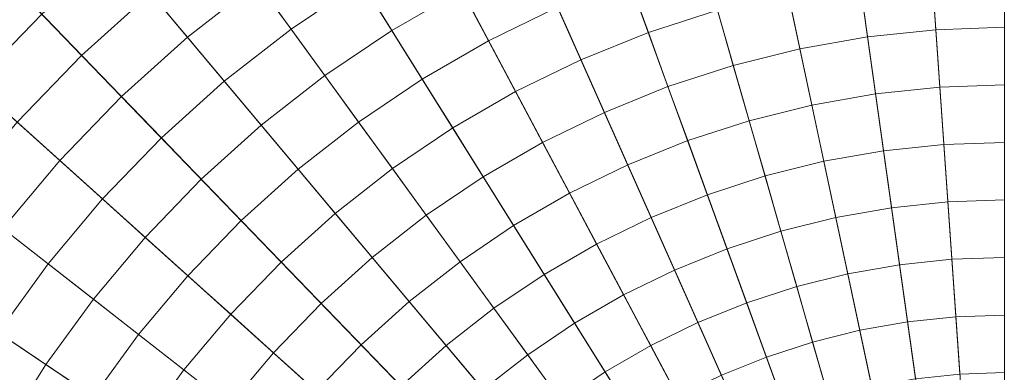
# Model space of a CAD drawing. Header units: centimetres. Extents: x -3.01 to 4.18, y -6.48 to 0.72.
# Tile 200 of 256: x 0.09 to 0.59, y -2.56 to -2.38. Entities that reach past the tile are written whole.
import ezdxf

# ---------------------------------------------------------------- set-up
doc = ezdxf.new("R2010")
doc.units = ezdxf.units.CM
doc.header["$LTSCALE"] = 2.54
doc.layers.add('Lucido design-1', color=7, linetype='Continuous')

# ---------------------------------------------------------------- blocks, each defined once
blk = doc.blocks.new('Gruppo-1')
at = {"color": 142, "linetype": 'Continuous', "lineweight": 9}
for points in [[(0.58636, -1.88146, -14.60843), (0.51664, -1.8839, -14.60843), (0.58636, -2.8809, -14.60843), (0.58636, -1.88146, -14.60843)], [(0.58636, -2.8809, -13.70118), (0.51664, -1.8839, -13.70118), (0.58636, -1.88146, -13.70118), (0.58636, -2.8809, -13.70118)], [(0.51664, -1.8839, -14.60843), (0.44727, -1.89119, -14.60843), (0.58636, -2.8809, -14.60843), (0.51664, -1.8839, -14.60843)], [(0.58636, -2.8809, -13.70118), (0.44727, -1.89119, -13.70118), (0.51664, -1.8839, -13.70118), (0.58636, -2.8809, -13.70118)], [(0.44727, -1.89119, -14.60843), (0.37857, -1.9033, -14.60843), (0.58636, -2.8809, -14.60843), (0.44727, -1.89119, -14.60843)], [(0.58636, -2.8809, -13.70118), (0.37857, -1.9033, -13.70118), (0.44727, -1.89119, -13.70118), (0.58636, -2.8809, -13.70118)], [(0.37857, -1.9033, -14.60843), (0.31088, -1.92018, -14.60843), (0.58636, -2.8809, -14.60843), (0.37857, -1.9033, -14.60843)], [(0.58636, -2.8809, -13.70118), (0.31088, -1.92018, -13.70118), (0.37857, -1.9033, -13.70118), (0.58636, -2.8809, -13.70118)], [(0.31088, -1.92018, -14.60843), (0.24453, -1.94174, -14.60843), (0.58636, -2.8809, -14.60843), (0.31088, -1.92018, -14.60843)], [(0.58636, -2.8809, -13.70118), (0.24453, -1.94174, -13.70118), (0.31088, -1.92018, -13.70118), (0.58636, -2.8809, -13.70118)], [(0.24453, -1.94174, -14.60843), (0.17985, -1.96787, -14.60843), (0.58636, -2.8809, -14.60843), (0.24453, -1.94174, -14.60843)], [(0.58636, -2.8809, -13.70118), (0.17985, -1.96787, -13.70118), (0.24453, -1.94174, -13.70118), (0.58636, -2.8809, -13.70118)], [(0.17985, -1.96787, -14.60843), (0.11715, -1.99845, -14.60843), (0.58636, -2.8809, -14.60843), (0.17985, -1.96787, -14.60843)], [(0.58636, -2.8809, -13.70118), (0.11715, -1.99845, -13.70118), (0.17985, -1.96787, -13.70118), (0.58636, -2.8809, -13.70118)], [(0.11715, -1.99845, -14.60843), (0.05674, -2.03333, -14.60843), (0.58636, -2.8809, -14.60843), (0.11715, -1.99845, -14.60843)], [(0.58636, -2.8809, -13.70118), (0.05674, -2.03333, -13.70118), (0.11715, -1.99845, -13.70118), (0.58636, -2.8809, -13.70118)], [(0.05674, -2.03333, -14.60843), (-0.00109, -2.07234, -14.60843), (0.58636, -2.8809, -14.60843), (0.05674, -2.03333, -14.60843)], [(0.58636, -2.8809, -13.70118), (-0.00109, -2.07234, -13.70118), (0.05674, -2.03333, -13.70118), (0.58636, -2.8809, -13.70118)], [(-0.00109, -2.07234, -14.60843), (-0.05606, -2.11529, -14.60843), (0.58636, -2.8809, -14.60843), (-0.00109, -2.07234, -14.60843)], [(0.58636, -2.8809, -13.70118), (-0.05606, -2.11529, -13.70118), (-0.00109, -2.07234, -13.70118), (0.58636, -2.8809, -13.70118)], [(-0.05606, -2.11529, -14.60843), (-0.1079, -2.16196, -14.60843), (0.58636, -2.8809, -14.60843), (-0.05606, -2.11529, -14.60843)], [(0.58636, -2.8809, -13.70118), (-0.1079, -2.16196, -13.70118), (-0.05606, -2.11529, -13.70118), (0.58636, -2.8809, -13.70118)], [(-0.1079, -2.16196, -14.60843), (-0.15636, -2.21215, -14.60843), (0.58636, -2.8809, -14.60843), (-0.1079, -2.16196, -14.60843)], [(0.58636, -2.8809, -13.70118), (-0.15636, -2.21215, -13.70118), (-0.1079, -2.16196, -13.70118), (0.58636, -2.8809, -13.70118)], [(-0.15636, -2.21215, -14.60843), (-0.2012, -2.26558, -14.60843), (0.58636, -2.8809, -14.60843), (-0.15636, -2.21215, -14.60843)], [(0.58636, -2.8809, -13.70118), (-0.2012, -2.26558, -13.70118), (-0.15636, -2.21215, -13.70118), (0.58636, -2.8809, -13.70118)], [(-0.2012, -2.26558, -14.60843), (-0.24221, -2.32202, -14.60843), (0.58636, -2.8809, -14.60843), (-0.2012, -2.26558, -14.60843)], [(0.58636, -2.8809, -13.70118), (-0.24221, -2.32202, -13.70118), (-0.2012, -2.26558, -13.70118), (0.58636, -2.8809, -13.70118)], [(-0.24221, -2.32202, -14.60843), (-0.27917, -2.38118, -14.60843), (0.58636, -2.8809, -14.60843), (-0.24221, -2.32202, -14.60843)], [(0.58636, -2.8809, -13.70118), (-0.27917, -2.38118, -13.70118), (-0.24221, -2.32202, -13.70118), (0.58636, -2.8809, -13.70118)]]:
    blk.add_polyline3d(points, dxfattribs=at)
for points in [[(0.58636, 0.71773, -13.70234), (0.33533, 0.70896, -13.70234), (0.58621, -2.87874, -13.70234), (0.58636, -2.87874, -13.70234)], [(0.33533, 0.70896, -13.70234), (0.08553, 0.68271, -13.70234), (0.58606, -2.87876, -13.70234), (0.58621, -2.87874, -13.70234)], [(0.08553, 0.68271, -13.70234), (-0.16184, 0.63909, -13.70234), (0.58591, -2.87878, -13.70234), (0.58606, -2.87876, -13.70234)], [(-0.16184, 0.63909, -13.70234), (-0.40555, 0.57832, -13.70234), (0.58577, -2.87882, -13.70234), (0.58591, -2.87878, -13.70234)], [(-0.40555, 0.57832, -13.70234), (-0.64444, 0.5007, -13.70234), (0.58562, -2.87887, -13.70234), (0.58577, -2.87882, -13.70234)], [(-0.64444, 0.5007, -13.70234), (-0.87733, 0.40661, -13.70234), (0.58548, -2.87892, -13.70234), (0.58562, -2.87887, -13.70234)], [(-0.87733, 0.40661, -13.70234), (-1.10309, 0.2965, -13.70234), (0.58535, -2.87899, -13.70234), (0.58548, -2.87892, -13.70234)], [(-1.10309, 0.2965, -13.70234), (-1.32062, 0.17091, -13.70234), (0.58522, -2.87906, -13.70234), (0.58535, -2.87899, -13.70234)], [(-1.32062, 0.17091, -13.70234), (-1.52886, 0.03045, -13.70234), (0.58509, -2.87915, -13.70234), (0.58522, -2.87906, -13.70234)], [(-1.52886, 0.03045, -13.70234), (-1.72679, -0.12419, -13.70234), (0.58497, -2.87924, -13.70234), (0.58509, -2.87915, -13.70234)], [(-1.72679, -0.12419, -13.70234), (-1.91345, -0.29226, -13.70234), (0.58486, -2.87934, -13.70234), (0.58497, -2.87924, -13.70234)], [(-1.91345, -0.29226, -13.70234), (-2.08794, -0.47295, -13.70234), (0.58475, -2.87945, -13.70234), (0.58486, -2.87934, -13.70234)], [(-2.08794, -0.47295, -13.70234), (-2.24939, -0.66536, -13.70234), (0.58466, -2.87957, -13.70234), (0.58475, -2.87945, -13.70234)], [(-2.24939, -0.66536, -13.70234), (-2.39704, -0.86857, -13.70234), (0.58457, -2.87969, -13.70234), (0.58466, -2.87957, -13.70234)], [(-2.39704, -0.86857, -13.70234), (-2.53014, -1.08159, -13.70234), (0.58449, -2.87982, -13.70234), (0.58457, -2.87969, -13.70234)], [(-2.53014, -1.08159, -13.70234), (-2.64806, -1.30336, -13.70234), (0.58442, -2.87995, -13.70234), (0.58449, -2.87982, -13.70234)], [(-2.64806, -1.30336, -13.70234), (-2.75023, -1.53283, -13.70234), (0.58436, -2.88009, -13.70234), (0.58442, -2.87995, -13.70234)], [(-2.75023, -1.53283, -13.70234), (-2.83614, -1.76886, -13.70234), (0.58431, -2.88023, -13.70234), (0.58436, -2.88009, -13.70234)], [(-2.83614, -1.76886, -13.70234), (-2.90537, -2.01031, -13.70234), (0.58426, -2.88038, -13.70234), (0.58431, -2.88023, -13.70234)], [(-2.90537, -2.01031, -13.70234), (-2.95759, -2.256, -13.70234), (0.58423, -2.88052, -13.70234), (0.58426, -2.88038, -13.70234)], [(-2.95759, -2.256, -13.70234), (-2.99255, -2.50474, -13.70234), (0.58421, -2.88067, -13.70234), (0.58423, -2.88052, -13.70234)], [(0.20853, -2.36086, -12.62922), (0.17317, -2.38848, -12.62922), (0.15451, -2.36624, -12.63207), (0.19146, -2.33737, -12.63207)], [(0.26112, -2.3604, -12.62648), (0.2256, -2.38436, -12.62648), (0.20853, -2.36086, -12.62922), (0.24573, -2.33577, -12.62922)], [(0.31186, -2.36464, -12.62383), (0.27652, -2.38504, -12.62383), (0.26112, -2.3604, -12.62648), (0.29822, -2.33898, -12.62648)], [(0.15451, -2.36624, -12.63207), (0.11966, -2.39762, -12.63207), (0.0995, -2.37674, -12.63502), (0.13585, -2.344, -12.63502)], [(0.36036, -2.3733, -12.62129), (0.3255, -2.3903, -12.62129), (0.31186, -2.36464, -12.62383), (0.34854, -2.34675, -12.62383)], [(0.44122, -2.37473, -12.61884), (0.40627, -2.38609, -12.61884), (0.39632, -2.35877, -12.62129), (0.43321, -2.34678, -12.62129)], [(0.58636, -2.38342, -12.6165), (0.55166, -2.38463, -12.6165), (0.54963, -2.35562, -12.61884), (0.58636, -2.35433, -12.61884)], [(0.0995, -2.37674, -12.63502), (0.06551, -2.41193, -12.63502), (0.04395, -2.39251, -12.63807), (0.07934, -2.35586, -12.63807)], [(0.40627, -2.38609, -12.61884), (0.37219, -2.39986, -12.61884), (0.36036, -2.3733, -12.62129), (0.39632, -2.35877, -12.62129)], [(0.51712, -2.38826, -12.6165), (0.48293, -2.39429, -12.6165), (0.47688, -2.36584, -12.61884), (0.51308, -2.35946, -12.61884)], [(0.55166, -2.38463, -12.6165), (0.51712, -2.38826, -12.6165), (0.51308, -2.35946, -12.61884), (0.54963, -2.35562, -12.61884)], [(0.2256, -2.38436, -12.62648), (0.19184, -2.41073, -12.62648), (0.17317, -2.38848, -12.62922), (0.20853, -2.36086, -12.62922)], [(0.27652, -2.38504, -12.62383), (0.24268, -2.40786, -12.62383), (0.2256, -2.38436, -12.62648), (0.26112, -2.3604, -12.62648)], [(0.3255, -2.3903, -12.62129), (0.29192, -2.40969, -12.62129), (0.27652, -2.38504, -12.62383), (0.31186, -2.36464, -12.62383)], [(0.17317, -2.38848, -12.62922), (0.13983, -2.4185, -12.62922), (0.11966, -2.39762, -12.63207), (0.15451, -2.36624, -12.63207)], [(0.48293, -2.39429, -12.6165), (0.44924, -2.40269, -12.6165), (0.44122, -2.37473, -12.61884), (0.47688, -2.36584, -12.61884)], [(0.37219, -2.39986, -12.61884), (0.33915, -2.41597, -12.61884), (0.3255, -2.3903, -12.62129), (0.36036, -2.3733, -12.62129)], [(0.44924, -2.40269, -12.6165), (0.41621, -2.41342, -12.6165), (0.40627, -2.38609, -12.61884), (0.44122, -2.37473, -12.61884)], [(0.11966, -2.39762, -12.63207), (0.08709, -2.43135, -12.63207), (0.06551, -2.41193, -12.63502), (0.0995, -2.37674, -12.63502)], [(0.24268, -2.40786, -12.62383), (0.21052, -2.43299, -12.62383), (0.19184, -2.41073, -12.62648), (0.2256, -2.38436, -12.62648)], [(0.29192, -2.40969, -12.62129), (0.25977, -2.43138, -12.62129), (0.24268, -2.40786, -12.62383), (0.27652, -2.38504, -12.62383)], [(0.55369, -2.41365, -12.61426), (0.52117, -2.41706, -12.61426), (0.51712, -2.38826, -12.6165), (0.55166, -2.38463, -12.6165)], [(0.58636, -2.41251, -12.61426), (0.55369, -2.41365, -12.61426), (0.55166, -2.38463, -12.6165), (0.58636, -2.38342, -12.6165)], [(0.19184, -2.41073, -12.62648), (0.16001, -2.4394, -12.62648), (0.13983, -2.4185, -12.62922), (0.17317, -2.38848, -12.62922)], [(0.41621, -2.41342, -12.6165), (0.38402, -2.42643, -12.6165), (0.37219, -2.39986, -12.61884), (0.40627, -2.38609, -12.61884)], [(0.52117, -2.41706, -12.61426), (0.48898, -2.42274, -12.61426), (0.48293, -2.39429, -12.6165), (0.51712, -2.38826, -12.6165)], [(0.33915, -2.41597, -12.61884), (0.30732, -2.43435, -12.61884), (0.29192, -2.40969, -12.62129), (0.3255, -2.3903, -12.62129)], [(0.48898, -2.42274, -12.61426), (0.45725, -2.43065, -12.61426), (0.44924, -2.40269, -12.6165), (0.48293, -2.39429, -12.6165)], [(0.13983, -2.4185, -12.62922), (0.10866, -2.45078, -12.62922), (0.08709, -2.43135, -12.63207), (0.11966, -2.39762, -12.63207)], [(0.38402, -2.42643, -12.6165), (0.35281, -2.44165, -12.6165), (0.33915, -2.41597, -12.61884), (0.37219, -2.39986, -12.61884)], [(0.45725, -2.43065, -12.61426), (0.42616, -2.44075, -12.61426), (0.41621, -2.41342, -12.6165), (0.44924, -2.40269, -12.6165)], [(0.25977, -2.43138, -12.62129), (0.2292, -2.45525, -12.62129), (0.21052, -2.43299, -12.62383), (0.24268, -2.40786, -12.62383)], [(0.30732, -2.43435, -12.61884), (0.27685, -2.4549, -12.61884), (0.25977, -2.43138, -12.62129), (0.29192, -2.40969, -12.62129)], [(0.21052, -2.43299, -12.62383), (0.18019, -2.4603, -12.62383), (0.16001, -2.4394, -12.62648), (0.19184, -2.41073, -12.62648)], [(0.42616, -2.44075, -12.61426), (0.39585, -2.453, -12.61426), (0.38402, -2.42643, -12.6165), (0.41621, -2.41342, -12.6165)], [(0.55572, -2.44267, -12.61211), (0.52522, -2.44588, -12.61211), (0.52117, -2.41706, -12.61426), (0.55369, -2.41365, -12.61426)], [(0.58636, -2.4416, -12.61211), (0.55572, -2.44267, -12.61211), (0.55369, -2.41365, -12.61426), (0.58636, -2.41251, -12.61426)], [(0.16001, -2.4394, -12.62648), (0.13025, -2.47021, -12.62648), (0.10866, -2.45078, -12.62922), (0.13983, -2.4185, -12.62922)], [(0.35281, -2.44165, -12.6165), (0.32274, -2.45901, -12.6165), (0.30732, -2.43435, -12.61884), (0.33915, -2.41597, -12.61884)], [(0.52522, -2.44588, -12.61211), (0.49503, -2.4512, -12.61211), (0.48898, -2.42274, -12.61426), (0.52117, -2.41706, -12.61426)], [(0.49503, -2.4512, -12.61211), (0.46527, -2.45862, -12.61211), (0.45725, -2.43065, -12.61426), (0.48898, -2.42274, -12.61426)], [(0.39585, -2.453, -12.61426), (0.36646, -2.46733, -12.61426), (0.35281, -2.44165, -12.6165), (0.38402, -2.42643, -12.6165)], [(0.10866, -2.45078, -12.62922), (0.07982, -2.48515, -12.62922), (0.05694, -2.46727, -12.63207), (0.08709, -2.43135, -12.63207)], [(0.2292, -2.45525, -12.62129), (0.20038, -2.48121, -12.62129), (0.18019, -2.4603, -12.62383), (0.21052, -2.43299, -12.62383)], [(0.27685, -2.4549, -12.61884), (0.24789, -2.47753, -12.61884), (0.2292, -2.45525, -12.62129), (0.25977, -2.43138, -12.62129)], [(0.32274, -2.45901, -12.6165), (0.29395, -2.47843, -12.6165), (0.27685, -2.4549, -12.61884), (0.30732, -2.43435, -12.61884)], [(0.46527, -2.45862, -12.61211), (0.43611, -2.4681, -12.61211), (0.42616, -2.44075, -12.61426), (0.45725, -2.43065, -12.61426)], [(0.18019, -2.4603, -12.62383), (0.15184, -2.48966, -12.62383), (0.13025, -2.47021, -12.62648), (0.16001, -2.4394, -12.62648)], [(0.36646, -2.46733, -12.61426), (0.33815, -2.48368, -12.61426), (0.32274, -2.45901, -12.6165), (0.35281, -2.44165, -12.6165)], [(0.43611, -2.4681, -12.61211), (0.40768, -2.47958, -12.61211), (0.39585, -2.453, -12.61426), (0.42616, -2.44075, -12.61426)], [(0.55775, -2.47171, -12.61007), (0.52927, -2.4747, -12.61007), (0.52522, -2.44588, -12.61211), (0.55572, -2.44267, -12.61211)], [(0.58636, -2.47071, -12.61007), (0.55775, -2.47171, -12.61007), (0.55572, -2.44267, -12.61211), (0.58636, -2.4416, -12.61211)], [(0.52927, -2.4747, -12.61007), (0.50108, -2.47967, -12.61007), (0.49503, -2.4512, -12.61211), (0.52522, -2.44588, -12.61211)], [(0.13025, -2.47021, -12.62648), (0.10271, -2.50303, -12.62648), (0.07982, -2.48515, -12.62922), (0.10866, -2.45078, -12.62922)], [(0.40768, -2.47958, -12.61211), (0.38012, -2.49302, -12.61211), (0.36646, -2.46733, -12.61426), (0.39585, -2.453, -12.61426)], [(0.50108, -2.47967, -12.61007), (0.4733, -2.4866, -12.61007), (0.46527, -2.45862, -12.61211), (0.49503, -2.4512, -12.61211)], [(0.24789, -2.47753, -12.61884), (0.22058, -2.50212, -12.61884), (0.20038, -2.48121, -12.62129), (0.2292, -2.45525, -12.62129)], [(0.29395, -2.47843, -12.6165), (0.26659, -2.4998, -12.6165), (0.24789, -2.47753, -12.61884), (0.27685, -2.4549, -12.61884)], [(0.33815, -2.48368, -12.61426), (0.31105, -2.50196, -12.61426), (0.29395, -2.47843, -12.6165), (0.32274, -2.45901, -12.6165)], [(0.4733, -2.4866, -12.61007), (0.44607, -2.49544, -12.61007), (0.43611, -2.4681, -12.61211), (0.46527, -2.45862, -12.61211)], [(0.20038, -2.48121, -12.62129), (0.17344, -2.5091, -12.62129), (0.15184, -2.48966, -12.62383), (0.18019, -2.4603, -12.62383)], [(0.38012, -2.49302, -12.61211), (0.35357, -2.50835, -12.61211), (0.33815, -2.48368, -12.61426), (0.36646, -2.46733, -12.61426)], [(0.44607, -2.49544, -12.61007), (0.41952, -2.50617, -12.61007), (0.40768, -2.47958, -12.61211), (0.43611, -2.4681, -12.61211)], [(0.15184, -2.48966, -12.62383), (0.12561, -2.52092, -12.62383), (0.10271, -2.50303, -12.62648), (0.13025, -2.47021, -12.62648)], [(0.53333, -2.50353, -12.60813), (0.50713, -2.50815, -12.60813), (0.50108, -2.47967, -12.61007), (0.52927, -2.4747, -12.61007)], [(0.55978, -2.50075, -12.60813), (0.53333, -2.50353, -12.60813), (0.52927, -2.4747, -12.61007), (0.55775, -2.47171, -12.61007)], [(0.58636, -2.49982, -12.60813), (0.55978, -2.50075, -12.60813), (0.55775, -2.47171, -12.61007), (0.58636, -2.47071, -12.61007)], [(0.26659, -2.4998, -12.6165), (0.24078, -2.52304, -12.6165), (0.22058, -2.50212, -12.61884), (0.24789, -2.47753, -12.61884)], [(0.31105, -2.50196, -12.61426), (0.28528, -2.52209, -12.61426), (0.26659, -2.4998, -12.6165), (0.29395, -2.47843, -12.6165)], [(0.41952, -2.50617, -12.61007), (0.39379, -2.51872, -12.61007), (0.38012, -2.49302, -12.61211), (0.40768, -2.47958, -12.61211)], [(0.50713, -2.50815, -12.60813), (0.48132, -2.51458, -12.60813), (0.4733, -2.4866, -12.61007), (0.50108, -2.47967, -12.61007)], [(0.22058, -2.50212, -12.61884), (0.19505, -2.52856, -12.61884), (0.17344, -2.5091, -12.62129), (0.20038, -2.48121, -12.62129)], [(0.35357, -2.50835, -12.61211), (0.32815, -2.5255, -12.61211), (0.31105, -2.50196, -12.61426), (0.33815, -2.48368, -12.61426)], [(0.10271, -2.50303, -12.62648), (0.07753, -2.53769, -12.62648), (0.05345, -2.52145, -12.62922), (0.07982, -2.48515, -12.62922)], [(0.17344, -2.5091, -12.62129), (0.14851, -2.53881, -12.62129), (0.12561, -2.52092, -12.62383), (0.15184, -2.48966, -12.62383)], [(0.48132, -2.51458, -12.60813), (0.45602, -2.5228, -12.60813), (0.44607, -2.49544, -12.61007), (0.4733, -2.4866, -12.61007)], [(0.39379, -2.51872, -12.61007), (0.36899, -2.53304, -12.61007), (0.35357, -2.50835, -12.61211), (0.38012, -2.49302, -12.61211)], [(0.45602, -2.5228, -12.60813), (0.43136, -2.53276, -12.60813), (0.41952, -2.50617, -12.61007), (0.44607, -2.49544, -12.61007)], [(0.12561, -2.52092, -12.62383), (0.10162, -2.55394, -12.62383), (0.07753, -2.53769, -12.62648), (0.10271, -2.50303, -12.62648)], [(0.24078, -2.52304, -12.6165), (0.21666, -2.54802, -12.6165), (0.19505, -2.52856, -12.61884), (0.22058, -2.50212, -12.61884)], [(0.28528, -2.52209, -12.61426), (0.26099, -2.54396, -12.61426), (0.24078, -2.52304, -12.6165), (0.26659, -2.4998, -12.6165)], [(0.32815, -2.5255, -12.61211), (0.30399, -2.54438, -12.61211), (0.28528, -2.52209, -12.61426), (0.31105, -2.50196, -12.61426)], [(0.53738, -2.53236, -12.60629), (0.51318, -2.53663, -12.60629), (0.50713, -2.50815, -12.60813), (0.53333, -2.50353, -12.60813)], [(0.56181, -2.52979, -12.60629), (0.53738, -2.53236, -12.60629), (0.53333, -2.50353, -12.60813), (0.55978, -2.50075, -12.60813)], [(0.58636, -2.52894, -12.60629), (0.56181, -2.52979, -12.60629), (0.55978, -2.50075, -12.60813), (0.58636, -2.49982, -12.60813)], [(-2.99255, -2.50474, -13.70234), (-3.01007, -2.75531, -13.70234), (0.5842, -2.88082, -13.70234), (0.58421, -2.88067, -13.70234)], [(0.19505, -2.52856, -12.61884), (0.17142, -2.55671, -12.61884), (0.14851, -2.53881, -12.62129), (0.17344, -2.5091, -12.62129)], [(0.36899, -2.53304, -12.61007), (0.34526, -2.54905, -12.61007), (0.32815, -2.5255, -12.61211), (0.35357, -2.50835, -12.61211)], [(0.43136, -2.53276, -12.60813), (0.40746, -2.54442, -12.60813), (0.39379, -2.51872, -12.61007), (0.41952, -2.50617, -12.61007)], [(0.51318, -2.53663, -12.60629), (0.48935, -2.54257, -12.60629), (0.48132, -2.51458, -12.60813), (0.50713, -2.50815, -12.60813)], [(0.40746, -2.54442, -12.60813), (0.38442, -2.55772, -12.60813), (0.36899, -2.53304, -12.61007), (0.39379, -2.51872, -12.61007)], [(0.48935, -2.54257, -12.60629), (0.46598, -2.55016, -12.60629), (0.45602, -2.5228, -12.60813), (0.48132, -2.51458, -12.60813)], [(0.14851, -2.53881, -12.62129), (0.12572, -2.57019, -12.62129), (0.10162, -2.55394, -12.62383), (0.12561, -2.52092, -12.62383)], [(0.26099, -2.54396, -12.61426), (0.23828, -2.56748, -12.61426), (0.21666, -2.54802, -12.6165), (0.24078, -2.52304, -12.6165)], [(0.30399, -2.54438, -12.61211), (0.2812, -2.5649, -12.61211), (0.26099, -2.54396, -12.61426), (0.28528, -2.52209, -12.61426)], [(0.46598, -2.55016, -12.60629), (0.44321, -2.55937, -12.60629), (0.43136, -2.53276, -12.60813), (0.45602, -2.5228, -12.60813)], [(0.21666, -2.54802, -12.6165), (0.19434, -2.57462, -12.6165), (0.17142, -2.55671, -12.61884), (0.19505, -2.52856, -12.61884)], [(0.34526, -2.54905, -12.61007), (0.3227, -2.56667, -12.61007), (0.30399, -2.54438, -12.61211), (0.32815, -2.5255, -12.61211)], [(0.58636, -2.55806, -12.60456), (0.56384, -2.55885, -12.60456), (0.56181, -2.52979, -12.60629), (0.58636, -2.52894, -12.60629)], [(0.38442, -2.55772, -12.60813), (0.36237, -2.5726, -12.60813), (0.34526, -2.54905, -12.61007), (0.36899, -2.53304, -12.61007)], [(0.44321, -2.55937, -12.60629), (0.42113, -2.57013, -12.60629), (0.40746, -2.54442, -12.60813), (0.43136, -2.53276, -12.60813)], [(0.54143, -2.5612, -12.60456), (0.51924, -2.56512, -12.60456), (0.51318, -2.53663, -12.60629), (0.53738, -2.53236, -12.60629)], [(0.56384, -2.55885, -12.60456), (0.54143, -2.5612, -12.60456), (0.53738, -2.53236, -12.60629), (0.56181, -2.52979, -12.60629)], [(0.10162, -2.55394, -12.62383), (0.07999, -2.58855, -12.62383), (0.05483, -2.57402, -12.62648), (0.07753, -2.53769, -12.62648)], [(0.17142, -2.55671, -12.61884), (0.14982, -2.58645, -12.61884), (0.12572, -2.57019, -12.62129), (0.14851, -2.53881, -12.62129)], [(0.51924, -2.56512, -12.60456), (0.49738, -2.57057, -12.60456), (0.48935, -2.54257, -12.60629), (0.51318, -2.53663, -12.60629)], [(0.2812, -2.5649, -12.61211), (0.2599, -2.58695, -12.61211), (0.23828, -2.56748, -12.61426), (0.26099, -2.54396, -12.61426)], [(0.3227, -2.56667, -12.61007), (0.30142, -2.58583, -12.61007), (0.2812, -2.5649, -12.61211), (0.30399, -2.54438, -12.61211)], [(0.42113, -2.57013, -12.60629), (0.39985, -2.58242, -12.60629), (0.38442, -2.55772, -12.60813), (0.40746, -2.54442, -12.60813)], [(0.49738, -2.57057, -12.60456), (0.47594, -2.57753, -12.60456), (0.46598, -2.55016, -12.60629), (0.48935, -2.54257, -12.60629)], [(0.23828, -2.56748, -12.61426), (0.21726, -2.59253, -12.61426), (0.19434, -2.57462, -12.6165), (0.21666, -2.54802, -12.6165)], [(0.36237, -2.5726, -12.60813), (0.34141, -2.58897, -12.60813), (0.3227, -2.56667, -12.61007), (0.34526, -2.54905, -12.61007)], [(0.12572, -2.57019, -12.62129), (0.10516, -2.60308, -12.62129), (0.07999, -2.58855, -12.62383), (0.10162, -2.55394, -12.62383)], [(0.47594, -2.57753, -12.60456), (0.45505, -2.58597, -12.60456), (0.44321, -2.55937, -12.60629), (0.46598, -2.55016, -12.60629)], [(0.19434, -2.57462, -12.6165), (0.17393, -2.60271, -12.6165), (0.14982, -2.58645, -12.61884), (0.17142, -2.55671, -12.61884)], [(0.39985, -2.58242, -12.60629), (0.37948, -2.59616, -12.60629), (0.36237, -2.5726, -12.60813), (0.38442, -2.55772, -12.60813)]]:
    blk.add_3dface(points, dxfattribs=at)

msp = doc.modelspace()

# ---------------------------------------------------------------- block references
at = {"layer": 'Lucido design-1', "color": 7}
msp.add_blockref('Gruppo-1', (0, 0), dxfattribs=at)

doc.saveas('drawing.dxf')
